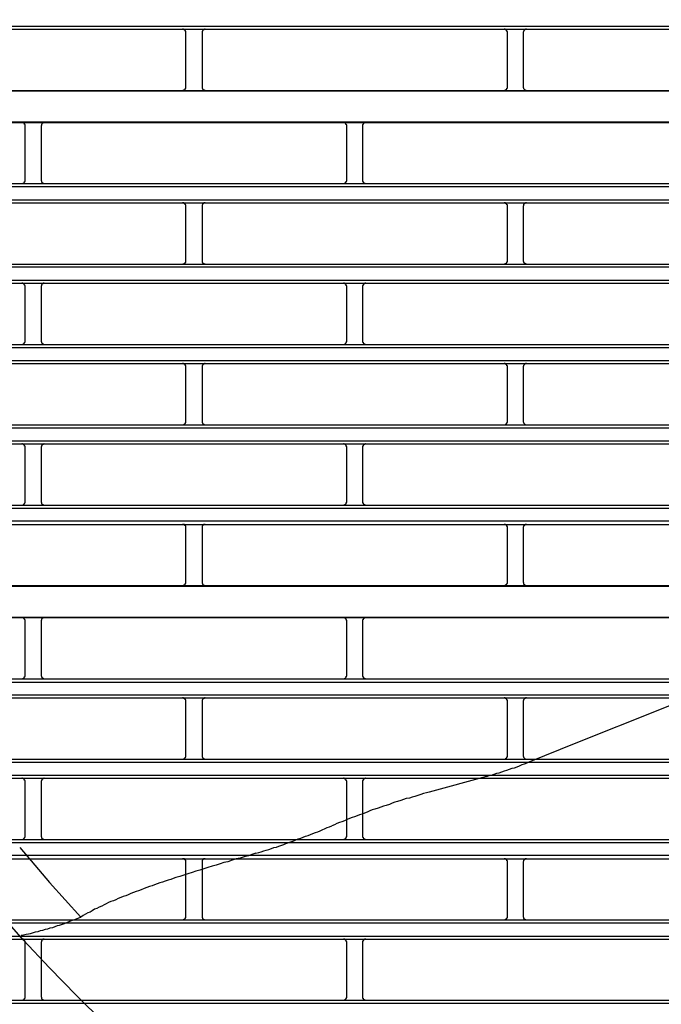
# Model space of a CAD drawing. Header units: millimetres. Extents: x 39871 to 53385, y 51832 to 57813.
# Tile 49 of 88: x 48484 to 48523, y 52684 to 52745. Entities that reach past the tile are written whole.
import ezdxf
from ezdxf import colors
from ezdxf.entities.mleader import LeaderData, LeaderLine
from ezdxf.math import Vec2, Vec3

# ---------------------------------------------------------------- set-up
doc = ezdxf.new("R2010")
doc.units = ezdxf.units.MM
doc.layers.add('AQUAREA', color=7, linetype='Continuous')
doc.layers.add('IS_KAN_OPIS', color=7, linetype='Continuous', lineweight=30)
doc.styles.add('ARIAL', font='ARIALN.TTF')

# ---------------------------------------------------------------- blocks, each defined once
blk = doc.blocks.new('SPLIT')
at = {"layer": 'AQUAREA'}
for points in [[(24417.44, -792.05), (24419.75, -794.78), (24422.05, -797.44), (24424.44, -800.1), (24426.89, -802.76)], [(24308.59, -665.28), (24877.69, -665.28)], [(24308.59, -665.77), (24877.69, -665.77)], [(24443.05, -666.26), (24443.05, -666.26), (24443.05, -666.19), (24443.05, -666.12), (24443.05, -666.05), (24442.99, -666.05), (24442.99, -665.98), (24442.92, -665.91), (24442.85, -665.91), (24442.85, -665.84), (24442.78, -665.84), (24442.7, -665.84), (24442.7, -665.77), (24442.64, -665.77), (24442.57, -665.77)], [(24443.05, -674.73), (24443.05, -666.26)], [(24446.07, -665.77), (24446.07, -665.77), (24446, -665.77), (24445.93, -665.77), (24445.93, -665.84), (24445.85, -665.84), (24445.79, -665.84), (24445.79, -665.91), (24445.72, -665.91), (24445.72, -665.98), (24445.65, -665.98), (24445.65, -666.05), (24445.58, -666.05), (24445.58, -666.12), (24445.58, -666.19), (24445.58, -666.26)], [(24445.58, -666.26), (24445.58, -674.73)], [(24492.69, -666.26), (24492.69, -666.26), (24492.69, -666.19), (24492.69, -666.12), (24492.62, -666.12), (24492.62, -666.05), (24492.62, -665.98), (24492.55, -665.98), (24492.55, -665.91), (24492.48, -665.91), (24492.48, -665.84), (24492.4, -665.84), (24492.34, -665.84), (24492.34, -665.77), (24492.27, -665.77), (24492.2, -665.77)], [(24492.69, -674.73), (24492.69, -666.26)], [(24495.63, -665.77), (24495.63, -665.77), (24495.55, -665.77), (24495.49, -665.77), (24495.49, -665.84), (24495.42, -665.84), (24495.35, -665.84), (24495.35, -665.91), (24495.28, -665.91), (24495.28, -665.98), (24495.2, -666.05), (24495.2, -666.12), (24495.2, -666.19), (24495.14, -666.19), (24495.14, -666.26)], [(24495.14, -666.26), (24495.14, -674.73)], [(24308.59, -675.22), (24877.69, -675.22)], [(24308.59, -675.29), (24877.69, -675.29)], [(24442.57, -675.22), (24442.57, -675.22), (24442.64, -675.22), (24442.7, -675.22), (24442.7, -675.15), (24442.78, -675.15), (24442.85, -675.15), (24442.85, -675.08), (24442.92, -675.08), (24442.99, -675.01), (24442.99, -674.94), (24443.05, -674.94), (24443.05, -674.87), (24443.05, -674.8), (24443.05, -674.73)], [(24445.58, -674.73), (24445.58, -674.73), (24445.58, -674.8), (24445.58, -674.87), (24445.58, -674.94), (24445.65, -674.94), (24445.65, -675.01), (24445.72, -675.01), (24445.72, -675.08), (24445.79, -675.08), (24445.79, -675.15), (24445.85, -675.15), (24445.93, -675.15), (24445.93, -675.22), (24446, -675.22), (24446.07, -675.22)], [(24492.2, -675.22), (24492.2, -675.22), (24492.27, -675.22), (24492.34, -675.22), (24492.34, -675.15), (24492.4, -675.15), (24492.48, -675.15), (24492.48, -675.08), (24492.55, -675.08), (24492.55, -675.01), (24492.62, -675.01), (24492.62, -674.94), (24492.62, -674.87), (24492.69, -674.87), (24492.69, -674.8), (24492.69, -674.73)], [(24495.14, -674.73), (24495.14, -674.73), (24495.14, -674.8), (24495.2, -674.8), (24495.2, -674.87), (24495.2, -674.94), (24495.28, -675.01), (24495.28, -675.08), (24495.35, -675.08), (24495.35, -675.15), (24495.42, -675.15), (24495.49, -675.15), (24495.49, -675.22), (24495.55, -675.22), (24495.63, -675.22)], [(24308.59, -680.05), (24877.69, -680.05)], [(24308.59, -680.19), (24877.69, -680.19)], [(24418.28, -680.68), (24418.28, -680.68), (24418.28, -680.61), (24418.28, -680.54), (24418.28, -680.47), (24418.2, -680.47), (24418.2, -680.4), (24418.2, -680.33), (24418.14, -680.33), (24418.14, -680.26), (24418.07, -680.26), (24418, -680.26), (24418, -680.19), (24417.93, -680.19), (24417.85, -680.19), (24417.79, -680.19)], [(24421.22, -680.19), (24421.22, -680.19), (24421.15, -680.19), (24421.08, -680.19), (24421, -680.19), (24421, -680.26), (24420.94, -680.26), (24420.94, -680.33), (24420.87, -680.33), (24420.87, -680.4), (24420.8, -680.4), (24420.8, -680.47), (24420.8, -680.54), (24420.8, -680.61), (24420.73, -680.61), (24420.73, -680.68)], [(24467.9, -680.68), (24467.9, -680.68), (24467.9, -680.61), (24467.9, -680.54), (24467.84, -680.54), (24467.84, -680.47), (24467.84, -680.4), (24467.77, -680.4), (24467.77, -680.33), (24467.7, -680.33), (24467.7, -680.26), (24467.63, -680.26), (24467.63, -680.19), (24467.55, -680.19), (24467.49, -680.19), (24467.42, -680.19)], [(24470.85, -680.19), (24470.85, -680.19), (24470.78, -680.19), (24470.7, -680.19), (24470.64, -680.19), (24470.64, -680.26), (24470.57, -680.26), (24470.5, -680.26), (24470.5, -680.33), (24470.43, -680.4), (24470.43, -680.47), (24470.35, -680.47), (24470.35, -680.54), (24470.35, -680.61), (24470.35, -680.68)], [(24418.28, -689.08), (24418.28, -680.68)], [(24420.73, -680.68), (24420.73, -689.08)], [(24467.9, -689.08), (24467.9, -680.68)], [(24470.35, -680.68), (24470.35, -689.08)], [(24308.59, -689.57), (24877.69, -689.57)], [(24417.79, -689.57), (24417.79, -689.57), (24417.85, -689.57), (24417.93, -689.57), (24418, -689.57), (24418, -689.5), (24418.07, -689.5), (24418.14, -689.5), (24418.14, -689.43), (24418.2, -689.43), (24418.2, -689.36), (24418.2, -689.29), (24418.28, -689.29), (24418.28, -689.22), (24418.28, -689.15), (24418.28, -689.08)], [(24420.73, -689.08), (24420.73, -689.08), (24420.73, -689.15), (24420.8, -689.15), (24420.8, -689.22), (24420.8, -689.29), (24420.8, -689.36), (24420.87, -689.36), (24420.87, -689.43), (24420.94, -689.43), (24420.94, -689.5), (24421, -689.5), (24421, -689.57), (24421.08, -689.57), (24421.15, -689.57), (24421.22, -689.57)], [(24467.42, -689.57), (24467.42, -689.57), (24467.49, -689.57), (24467.55, -689.57), (24467.63, -689.57), (24467.63, -689.5), (24467.7, -689.5), (24467.7, -689.43), (24467.77, -689.43), (24467.77, -689.36), (24467.84, -689.36), (24467.84, -689.29), (24467.84, -689.22), (24467.9, -689.22), (24467.9, -689.15), (24467.9, -689.08)], [(24470.35, -689.08), (24470.35, -689.08), (24470.35, -689.15), (24470.35, -689.22), (24470.35, -689.29), (24470.43, -689.29), (24470.43, -689.36), (24470.5, -689.43), (24470.5, -689.5), (24470.57, -689.5), (24470.64, -689.5), (24470.64, -689.57), (24470.7, -689.57), (24470.78, -689.57), (24470.85, -689.57)], [(24308.59, -690.06), (24877.69, -690.06)], [(24308.59, -692.09), (24877.69, -692.09)], [(24308.59, -692.58), (24877.69, -692.58)], [(24443.05, -693.07), (24443.05, -693.07), (24443.05, -693), (24443.05, -692.93), (24443.05, -692.86), (24442.99, -692.86), (24442.99, -692.79), (24442.99, -692.72), (24442.92, -692.72), (24442.92, -692.65), (24442.85, -692.65), (24442.78, -692.65), (24442.78, -692.58), (24442.7, -692.58), (24442.64, -692.58), (24442.57, -692.58)], [(24446.07, -692.58), (24446.07, -692.58), (24446, -692.58), (24445.93, -692.58), (24445.85, -692.58), (24445.85, -692.65), (24445.79, -692.65), (24445.72, -692.65), (24445.72, -692.72), (24445.65, -692.72), (24445.65, -692.79), (24445.65, -692.86), (24445.58, -692.86), (24445.58, -692.93), (24445.58, -693), (24445.58, -693.07)], [(24492.69, -693.07), (24492.69, -693.07), (24492.69, -693), (24492.69, -692.93), (24492.69, -692.86), (24492.62, -692.86), (24492.62, -692.79), (24492.55, -692.79), (24492.55, -692.72), (24492.48, -692.72), (24492.48, -692.65), (24492.4, -692.65), (24492.4, -692.58), (24492.34, -692.58), (24492.27, -692.58), (24492.2, -692.58)], [(24495.63, -692.58), (24495.63, -692.58), (24495.55, -692.58), (24495.49, -692.58), (24495.42, -692.65), (24495.35, -692.65), (24495.35, -692.72), (24495.28, -692.72), (24495.28, -692.79), (24495.2, -692.79), (24495.2, -692.86), (24495.2, -692.93), (24495.2, -693), (24495.14, -693), (24495.14, -693.07)], [(24443.05, -701.47), (24443.05, -693.07)], [(24445.58, -693.07), (24445.58, -701.47)], [(24492.69, -701.47), (24492.69, -693.07)], [(24495.14, -693.07), (24495.14, -701.47)], [(24442.57, -702.03), (24442.57, -702.03), (24442.64, -701.96), (24442.7, -701.96), (24442.78, -701.96), (24442.85, -701.96), (24442.85, -701.89), (24442.92, -701.89), (24442.92, -701.82), (24442.99, -701.82), (24442.99, -701.75), (24443.05, -701.75), (24443.05, -701.68), (24443.05, -701.61), (24443.05, -701.54), (24443.05, -701.47)], [(24445.58, -701.47), (24445.58, -701.54), (24445.58, -701.61), (24445.58, -701.68), (24445.58, -701.75), (24445.65, -701.75), (24445.65, -701.82), (24445.72, -701.82), (24445.72, -701.89), (24445.79, -701.89), (24445.79, -701.96), (24445.85, -701.96), (24445.93, -701.96), (24446, -701.96), (24446.07, -702.03)], [(24492.2, -702.03), (24492.2, -702.03), (24492.2, -701.96), (24492.27, -701.96), (24492.34, -701.96), (24492.4, -701.96), (24492.48, -701.96), (24492.48, -701.89), (24492.55, -701.89), (24492.55, -701.82), (24492.62, -701.82), (24492.62, -701.75), (24492.62, -701.68), (24492.69, -701.68), (24492.69, -701.61), (24492.69, -701.54), (24492.69, -701.47)], [(24495.14, -701.47), (24495.14, -701.54), (24495.14, -701.61), (24495.2, -701.61), (24495.2, -701.68), (24495.2, -701.75), (24495.28, -701.75), (24495.28, -701.82), (24495.35, -701.89), (24495.42, -701.89), (24495.42, -701.96), (24495.49, -701.96), (24495.55, -701.96), (24495.63, -701.96), (24495.63, -702.03)], [(24308.59, -702.03), (24877.69, -702.03)], [(24308.59, -702.45), (24877.69, -702.45)], [(24308.59, -704.48), (24877.69, -704.48)], [(24308.59, -704.97), (24877.69, -704.97)], [(24418.28, -705.46), (24418.28, -705.46), (24418.28, -705.39), (24418.28, -705.32), (24418.2, -705.25), (24418.2, -705.18), (24418.14, -705.18), (24418.14, -705.11), (24418.07, -705.11), (24418.07, -705.04), (24418, -705.04), (24417.93, -704.97), (24417.85, -704.97), (24417.79, -704.97)], [(24418.28, -713.93), (24418.28, -705.46)], [(24421.22, -704.97), (24421.22, -704.97), (24421.15, -704.97), (24421.08, -704.97), (24421.08, -705.04), (24421, -705.04), (24420.94, -705.04), (24420.94, -705.11), (24420.87, -705.11), (24420.87, -705.18), (24420.8, -705.18), (24420.8, -705.25), (24420.8, -705.32), (24420.8, -705.39), (24420.73, -705.39), (24420.73, -705.46)], [(24420.73, -705.46), (24420.73, -713.93)], [(24467.9, -705.46), (24467.9, -705.46), (24467.9, -705.39), (24467.84, -705.39), (24467.84, -705.32), (24467.84, -705.25), (24467.84, -705.18), (24467.77, -705.18), (24467.77, -705.11), (24467.7, -705.11), (24467.7, -705.04), (24467.63, -705.04), (24467.55, -705.04), (24467.55, -704.97), (24467.49, -704.97), (24467.42, -704.97)], [(24467.9, -713.93), (24467.9, -705.46)], [(24470.85, -704.97), (24470.85, -704.97), (24470.78, -704.97), (24470.7, -704.97), (24470.7, -705.04), (24470.64, -705.04), (24470.57, -705.04), (24470.57, -705.11), (24470.5, -705.11), (24470.5, -705.18), (24470.43, -705.18), (24470.43, -705.25), (24470.43, -705.32), (24470.35, -705.32), (24470.35, -705.39), (24470.35, -705.46)], [(24470.35, -705.46), (24470.35, -713.93)], [(24417.79, -714.42), (24417.79, -714.42), (24417.85, -714.42), (24417.93, -714.35), (24418, -714.35), (24418.07, -714.35), (24418.07, -714.28), (24418.14, -714.28), (24418.14, -714.21), (24418.2, -714.21), (24418.2, -714.14), (24418.2, -714.07), (24418.28, -714.07), (24418.28, -714), (24418.28, -713.93)], [(24420.73, -713.93), (24420.73, -713.93), (24420.73, -714), (24420.8, -714), (24420.8, -714.07), (24420.8, -714.14), (24420.87, -714.14), (24420.87, -714.21), (24420.87, -714.28), (24420.94, -714.28), (24421, -714.28), (24421, -714.35), (24421.08, -714.35), (24421.15, -714.35), (24421.15, -714.42), (24421.22, -714.42)], [(24467.42, -714.42), (24467.42, -714.42), (24467.49, -714.42), (24467.49, -714.35), (24467.55, -714.35), (24467.63, -714.35), (24467.7, -714.28), (24467.77, -714.28), (24467.77, -714.21), (24467.84, -714.14), (24467.84, -714.07), (24467.84, -714), (24467.9, -714), (24467.9, -713.93)], [(24470.35, -713.93), (24470.35, -713.93), (24470.35, -714), (24470.35, -714.07), (24470.43, -714.07), (24470.43, -714.14), (24470.43, -714.21), (24470.5, -714.21), (24470.5, -714.28), (24470.57, -714.28), (24470.57, -714.35), (24470.64, -714.35), (24470.7, -714.35), (24470.78, -714.35), (24470.78, -714.42), (24470.85, -714.42)], [(24308.59, -714.42), (24877.69, -714.42)], [(24308.59, -714.91), (24877.69, -714.91)], [(24308.59, -716.87), (24877.69, -716.87)], [(24308.59, -717.36), (24877.69, -717.36)], [(24443.05, -717.85), (24443.05, -717.85), (24443.05, -717.78), (24443.05, -717.71), (24443.05, -717.64), (24442.99, -717.64), (24442.99, -717.57), (24442.92, -717.5), (24442.85, -717.5), (24442.85, -717.43), (24442.78, -717.43), (24442.7, -717.43), (24442.7, -717.36), (24442.64, -717.36), (24442.57, -717.36)], [(24443.05, -726.32), (24443.05, -717.85)], [(24446.07, -717.36), (24446.07, -717.36), (24446, -717.36), (24445.93, -717.36), (24445.93, -717.43), (24445.85, -717.43), (24445.79, -717.43), (24445.79, -717.5), (24445.72, -717.5), (24445.72, -717.57), (24445.65, -717.57), (24445.65, -717.64), (24445.58, -717.64), (24445.58, -717.71), (24445.58, -717.78), (24445.58, -717.85)], [(24445.58, -717.85), (24445.58, -726.32)], [(24492.69, -717.85), (24492.69, -717.85), (24492.69, -717.78), (24492.69, -717.71), (24492.62, -717.71), (24492.62, -717.64), (24492.62, -717.57), (24492.55, -717.57), (24492.55, -717.5), (24492.48, -717.5), (24492.48, -717.43), (24492.4, -717.43), (24492.34, -717.43), (24492.34, -717.36), (24492.27, -717.36), (24492.2, -717.36)], [(24492.69, -726.32), (24492.69, -717.85)], [(24495.63, -717.36), (24495.63, -717.36), (24495.55, -717.36), (24495.49, -717.36), (24495.49, -717.43), (24495.42, -717.43), (24495.35, -717.43), (24495.35, -717.5), (24495.28, -717.5), (24495.28, -717.57), (24495.2, -717.64), (24495.2, -717.71), (24495.2, -717.78), (24495.14, -717.78), (24495.14, -717.85)], [(24495.14, -717.85), (24495.14, -726.32)], [(24308.59, -726.81), (24877.69, -726.81)], [(24308.59, -727.3), (24877.69, -727.3)], [(24442.57, -726.81), (24442.57, -726.81), (24442.64, -726.81), (24442.7, -726.81), (24442.7, -726.74), (24442.78, -726.74), (24442.85, -726.74), (24442.85, -726.67), (24442.92, -726.67), (24442.99, -726.6), (24442.99, -726.53), (24443.05, -726.53), (24443.05, -726.46), (24443.05, -726.39), (24443.05, -726.32)], [(24445.58, -726.32), (24445.58, -726.32), (24445.58, -726.39), (24445.58, -726.46), (24445.58, -726.53), (24445.65, -726.53), (24445.65, -726.6), (24445.72, -726.6), (24445.72, -726.67), (24445.79, -726.67), (24445.79, -726.74), (24445.85, -726.74), (24445.93, -726.74), (24445.93, -726.81), (24446, -726.81), (24446.07, -726.81)], [(24492.2, -726.81), (24492.2, -726.81), (24492.27, -726.81), (24492.34, -726.81), (24492.34, -726.74), (24492.4, -726.74), (24492.48, -726.74), (24492.48, -726.67), (24492.55, -726.67), (24492.55, -726.6), (24492.62, -726.6), (24492.62, -726.53), (24492.62, -726.46), (24492.69, -726.46), (24492.69, -726.39), (24492.69, -726.32)], [(24495.14, -726.32), (24495.14, -726.32), (24495.14, -726.39), (24495.2, -726.39), (24495.2, -726.46), (24495.2, -726.53), (24495.28, -726.6), (24495.28, -726.67), (24495.35, -726.67), (24495.35, -726.74), (24495.42, -726.74), (24495.49, -726.74), (24495.49, -726.81), (24495.55, -726.81), (24495.63, -726.81)], [(24308.59, -729.26), (24877.69, -729.26)], [(24308.59, -729.75), (24877.69, -729.75)], [(24418.28, -730.24), (24418.28, -730.24), (24418.28, -730.17), (24418.28, -730.1), (24418.2, -730.1), (24418.2, -730.03), (24418.2, -729.96), (24418.14, -729.96), (24418.14, -729.89), (24418.07, -729.89), (24418.07, -729.82), (24418, -729.82), (24417.93, -729.82), (24417.85, -729.82), (24417.85, -729.75), (24417.79, -729.75)], [(24418.28, -738.71), (24418.28, -730.24)], [(24421.22, -729.75), (24421.22, -729.75), (24421.15, -729.75), (24421.15, -729.82), (24421.08, -729.82), (24421, -729.82), (24421, -729.89), (24420.94, -729.89), (24420.87, -729.89), (24420.87, -729.96), (24420.87, -730.03), (24420.8, -730.03), (24420.8, -730.1), (24420.8, -730.17), (24420.73, -730.17), (24420.73, -730.24)], [(24420.73, -730.24), (24420.73, -738.71)], [(24467.9, -730.24), (24467.9, -730.24), (24467.9, -730.17), (24467.84, -730.17), (24467.84, -730.1), (24467.84, -730.03), (24467.77, -729.96), (24467.77, -729.89), (24467.7, -729.89), (24467.63, -729.82), (24467.55, -729.82), (24467.49, -729.82), (24467.49, -729.75), (24467.42, -729.75)], [(24467.9, -738.71), (24467.9, -730.24)], [(24470.85, -729.75), (24470.85, -729.75), (24470.78, -729.75), (24470.78, -729.82), (24470.7, -729.82), (24470.64, -729.82), (24470.57, -729.82), (24470.57, -729.89), (24470.5, -729.89), (24470.5, -729.96), (24470.43, -729.96), (24470.43, -730.03), (24470.43, -730.1), (24470.35, -730.1), (24470.35, -730.17), (24470.35, -730.24)], [(24470.35, -730.24), (24470.35, -738.71)], [(24308.59, -739.2), (24877.69, -739.2)], [(24308.59, -739.69), (24877.69, -739.69)], [(24417.79, -739.2), (24417.79, -739.2), (24417.85, -739.2), (24417.93, -739.2), (24418, -739.13), (24418.07, -739.13), (24418.07, -739.06), (24418.14, -739.06), (24418.14, -738.99), (24418.2, -738.99), (24418.2, -738.92), (24418.28, -738.85), (24418.28, -738.78), (24418.28, -738.71)], [(24420.73, -738.71), (24420.73, -738.71), (24420.73, -738.78), (24420.8, -738.78), (24420.8, -738.85), (24420.8, -738.92), (24420.8, -738.99), (24420.87, -738.99), (24420.87, -739.06), (24420.94, -739.06), (24420.94, -739.13), (24421, -739.13), (24421.08, -739.13), (24421.08, -739.2), (24421.15, -739.2), (24421.22, -739.2)], [(24467.42, -739.2), (24467.42, -739.2), (24467.49, -739.2), (24467.55, -739.2), (24467.55, -739.13), (24467.63, -739.13), (24467.7, -739.13), (24467.7, -739.06), (24467.77, -739.06), (24467.77, -738.99), (24467.84, -738.99), (24467.84, -738.92), (24467.84, -738.85), (24467.84, -738.78), (24467.9, -738.78), (24467.9, -738.71)], [(24470.35, -738.71), (24470.35, -738.71), (24470.35, -738.78), (24470.35, -738.85), (24470.43, -738.85), (24470.43, -738.92), (24470.43, -738.99), (24470.5, -738.99), (24470.5, -739.06), (24470.57, -739.06), (24470.57, -739.13), (24470.64, -739.13), (24470.7, -739.13), (24470.7, -739.2), (24470.78, -739.2), (24470.85, -739.2)], [(24308.59, -741.65), (24877.69, -741.65)], [(24308.59, -742.21), (24877.69, -742.21)], [(24443.05, -742.7), (24443.05, -742.63), (24443.05, -742.56), (24443.05, -742.49), (24443.05, -742.42), (24442.99, -742.42), (24442.99, -742.35), (24442.92, -742.35), (24442.92, -742.28), (24442.85, -742.28), (24442.85, -742.21), (24442.78, -742.21), (24442.7, -742.21), (24442.64, -742.21), (24442.57, -742.21)], [(24443.05, -751.1), (24443.05, -742.7)], [(24446.07, -742.21), (24446.07, -742.21), (24446, -742.21), (24445.93, -742.21), (24445.85, -742.21), (24445.79, -742.21), (24445.79, -742.28), (24445.72, -742.28), (24445.72, -742.35), (24445.65, -742.35), (24445.65, -742.42), (24445.58, -742.42), (24445.58, -742.49), (24445.58, -742.56), (24445.58, -742.63), (24445.58, -742.7)], [(24445.58, -742.7), (24445.58, -751.1)], [(24492.69, -742.7), (24492.69, -742.63), (24492.69, -742.56), (24492.69, -742.49), (24492.62, -742.49), (24492.62, -742.42), (24492.62, -742.35), (24492.55, -742.35), (24492.55, -742.28), (24492.48, -742.28), (24492.4, -742.21), (24492.34, -742.21), (24492.27, -742.21), (24492.2, -742.21)], [(24492.69, -751.1), (24492.69, -742.7)], [(24495.63, -742.21), (24495.63, -742.21), (24495.55, -742.21), (24495.49, -742.21), (24495.42, -742.21), (24495.42, -742.28), (24495.35, -742.28), (24495.35, -742.35), (24495.28, -742.35), (24495.28, -742.42), (24495.2, -742.42), (24495.2, -742.49), (24495.2, -742.56), (24495.14, -742.63), (24495.14, -742.7)], [(24495.14, -742.7), (24495.14, -751.1)], [(24308.59, -751.59), (24877.69, -751.59)], [(24308.59, -751.73), (24877.69, -751.73)], [(24442.57, -751.59), (24442.57, -751.59), (24442.64, -751.59), (24442.7, -751.59), (24442.78, -751.59), (24442.78, -751.52), (24442.85, -751.52), (24442.92, -751.52), (24442.92, -751.45), (24442.99, -751.45), (24442.99, -751.38), (24442.99, -751.31), (24443.05, -751.31), (24443.05, -751.24), (24443.05, -751.17), (24443.05, -751.1)], [(24445.58, -751.1), (24445.58, -751.1), (24445.58, -751.17), (24445.58, -751.24), (24445.58, -751.31), (24445.65, -751.31), (24445.65, -751.38), (24445.65, -751.45), (24445.72, -751.45), (24445.72, -751.52), (24445.79, -751.52), (24445.85, -751.52), (24445.85, -751.59), (24445.93, -751.59), (24446, -751.59), (24446.07, -751.59)], [(24492.2, -751.59), (24492.2, -751.59), (24492.27, -751.59), (24492.34, -751.59), (24492.4, -751.59), (24492.4, -751.52), (24492.48, -751.52), (24492.48, -751.45), (24492.55, -751.45), (24492.55, -751.38), (24492.62, -751.38), (24492.62, -751.31), (24492.69, -751.31), (24492.69, -751.24), (24492.69, -751.17), (24492.69, -751.1)], [(24495.14, -751.1), (24495.14, -751.1), (24495.14, -751.17), (24495.2, -751.17), (24495.2, -751.24), (24495.2, -751.31), (24495.2, -751.38), (24495.28, -751.38), (24495.28, -751.45), (24495.35, -751.45), (24495.35, -751.52), (24495.42, -751.52), (24495.49, -751.59), (24495.55, -751.59), (24495.63, -751.59)], [(24308.59, -756.49), (24877.69, -756.49)], [(24308.59, -756.56), (24877.69, -756.56)], [(24418.28, -757.05), (24418.28, -757.05), (24418.28, -756.98), (24418.28, -756.91), (24418.2, -756.84), (24418.2, -756.77), (24418.14, -756.77), (24418.14, -756.7), (24418.07, -756.7), (24418.07, -756.63), (24418, -756.63), (24417.93, -756.56), (24417.85, -756.56), (24417.79, -756.56)], [(24421.22, -756.56), (24421.22, -756.56), (24421.15, -756.56), (24421.08, -756.56), (24421.08, -756.63), (24421, -756.63), (24420.94, -756.63), (24420.94, -756.7), (24420.87, -756.7), (24420.87, -756.77), (24420.8, -756.77), (24420.8, -756.84), (24420.8, -756.91), (24420.8, -756.98), (24420.73, -756.98), (24420.73, -757.05)], [(24467.9, -757.05), (24467.9, -757.05), (24467.9, -756.98), (24467.84, -756.98), (24467.84, -756.91), (24467.84, -756.84), (24467.84, -756.77), (24467.77, -756.77), (24467.77, -756.7), (24467.7, -756.7), (24467.7, -756.63), (24467.63, -756.63), (24467.55, -756.63), (24467.55, -756.56), (24467.49, -756.56), (24467.42, -756.56)], [(24470.85, -756.56), (24470.85, -756.56), (24470.78, -756.56), (24470.7, -756.56), (24470.7, -756.63), (24470.64, -756.63), (24470.57, -756.63), (24470.57, -756.7), (24470.5, -756.7), (24470.5, -756.77), (24470.43, -756.77), (24470.43, -756.84), (24470.43, -756.91), (24470.35, -756.91), (24470.35, -756.98), (24470.35, -757.05)], [(24418.28, -765.52), (24418.28, -757.05)], [(24420.73, -757.05), (24420.73, -765.52)], [(24467.9, -765.52), (24467.9, -757.05)], [(24470.35, -757.05), (24470.35, -765.52)], [(24417.79, -766.01), (24417.79, -766.01), (24417.85, -766.01), (24417.93, -765.94), (24418, -765.94), (24418.07, -765.94), (24418.07, -765.87), (24418.14, -765.87), (24418.14, -765.8), (24418.2, -765.8), (24418.2, -765.73), (24418.2, -765.66), (24418.28, -765.66), (24418.28, -765.59), (24418.28, -765.52)], [(24420.73, -765.52), (24420.73, -765.52), (24420.73, -765.59), (24420.8, -765.59), (24420.8, -765.66), (24420.8, -765.73), (24420.87, -765.73), (24420.87, -765.8), (24420.87, -765.87), (24420.94, -765.87), (24421, -765.87), (24421, -765.94), (24421.08, -765.94), (24421.15, -765.94), (24421.15, -766.01), (24421.22, -766.01)], [(24467.42, -766.01), (24467.42, -766.01), (24467.49, -766.01), (24467.49, -765.94), (24467.55, -765.94), (24467.63, -765.94), (24467.7, -765.87), (24467.77, -765.87), (24467.77, -765.8), (24467.84, -765.73), (24467.84, -765.66), (24467.84, -765.59), (24467.9, -765.59), (24467.9, -765.52)], [(24470.35, -765.52), (24470.35, -765.52), (24470.35, -765.59), (24470.35, -765.66), (24470.43, -765.66), (24470.43, -765.73), (24470.43, -765.8), (24470.5, -765.8), (24470.5, -765.87), (24470.57, -765.87), (24470.57, -765.94), (24470.64, -765.94), (24470.7, -765.94), (24470.78, -765.94), (24470.78, -766.01), (24470.85, -766.01)], [(24308.59, -766.01), (24877.69, -766.01)], [(24308.59, -766.5), (24877.69, -766.5)], [(24308.59, -768.46), (24877.69, -768.46)], [(24308.59, -768.95), (24877.69, -768.95)], [(24443.05, -769.44), (24443.05, -769.44), (24443.05, -769.37), (24443.05, -769.3), (24443.05, -769.23), (24442.99, -769.23), (24442.99, -769.16), (24442.92, -769.09), (24442.85, -769.09), (24442.85, -769.02), (24442.78, -769.02), (24442.7, -769.02), (24442.7, -768.95), (24442.64, -768.95), (24442.57, -768.95)], [(24443.05, -777.91), (24443.05, -769.44)], [(24446.07, -768.95), (24446.07, -768.95), (24446, -768.95), (24445.93, -768.95), (24445.93, -769.02), (24445.85, -769.02), (24445.79, -769.02), (24445.79, -769.09), (24445.72, -769.09), (24445.72, -769.16), (24445.65, -769.16), (24445.65, -769.23), (24445.58, -769.23), (24445.58, -769.3), (24445.58, -769.37), (24445.58, -769.44)], [(24445.58, -769.44), (24445.58, -777.91)], [(24492.69, -769.44), (24492.69, -769.44), (24492.69, -769.37), (24492.69, -769.3), (24492.62, -769.3), (24492.62, -769.23), (24492.62, -769.16), (24492.55, -769.16), (24492.55, -769.09), (24492.48, -769.09), (24492.48, -769.02), (24492.4, -769.02), (24492.34, -769.02), (24492.34, -768.95), (24492.27, -768.95), (24492.2, -768.95)], [(24492.69, -777.91), (24492.69, -769.44)], [(24495.63, -768.95), (24495.63, -768.95), (24495.55, -768.95), (24495.49, -768.95), (24495.49, -769.02), (24495.42, -769.02), (24495.35, -769.02), (24495.35, -769.09), (24495.28, -769.09), (24495.28, -769.16), (24495.2, -769.23), (24495.2, -769.3), (24495.2, -769.37), (24495.14, -769.37), (24495.14, -769.44)], [(24495.14, -769.44), (24495.14, -777.91)], [(24520.9, -768.88), (24515.93, -770.91)], [(24515.93, -770.91), (24503.54, -775.81)], [(24503.54, -775.81), (24495.77, -778.96)], [(24308.59, -778.4), (24877.69, -778.4)], [(24308.59, -778.89), (24877.69, -778.89)], [(24442.57, -778.4), (24442.57, -778.4), (24442.64, -778.4), (24442.7, -778.4), (24442.7, -778.33), (24442.78, -778.33), (24442.85, -778.33), (24442.85, -778.26), (24442.92, -778.26), (24442.99, -778.19), (24442.99, -778.12), (24443.05, -778.12), (24443.05, -778.05), (24443.05, -777.98), (24443.05, -777.91)], [(24445.58, -777.91), (24445.58, -777.91), (24445.58, -777.98), (24445.58, -778.05), (24445.58, -778.12), (24445.65, -778.12), (24445.65, -778.19), (24445.72, -778.19), (24445.72, -778.26), (24445.79, -778.26), (24445.79, -778.33), (24445.85, -778.33), (24445.93, -778.33), (24445.93, -778.4), (24446, -778.4), (24446.07, -778.4)], [(24489.47, -781.06), (24489.89, -780.92), (24490.24, -780.85), (24490.65, -780.71), (24491.08, -780.57), (24491.43, -780.5), (24491.85, -780.36), (24492.27, -780.22), (24492.62, -780.08), (24493.04, -779.94), (24493.45, -779.8), (24493.8, -779.73), (24494.23, -779.59), (24494.58, -779.45), (24495, -779.24), (24495.35, -779.1), (24495.77, -778.96)], [(24492.2, -778.4), (24492.2, -778.4), (24492.27, -778.4), (24492.34, -778.4), (24492.34, -778.33), (24492.4, -778.33), (24492.48, -778.33), (24492.48, -778.26), (24492.55, -778.26), (24492.55, -778.19), (24492.62, -778.19), (24492.62, -778.12), (24492.62, -778.05), (24492.69, -778.05), (24492.69, -777.98), (24492.69, -777.91)], [(24495.14, -777.91), (24495.14, -777.91), (24495.14, -777.98), (24495.2, -777.98), (24495.2, -778.05), (24495.2, -778.12), (24495.28, -778.19), (24495.28, -778.26), (24495.35, -778.26), (24495.35, -778.33), (24495.42, -778.33), (24495.49, -778.33), (24495.49, -778.4), (24495.55, -778.4), (24495.63, -778.4)], [(24308.59, -780.85), (24877.69, -780.85)], [(24308.59, -781.34), (24877.69, -781.34)], [(24418.28, -781.83), (24418.28, -781.83), (24418.28, -781.76), (24418.28, -781.69), (24418.2, -781.69), (24418.2, -781.62), (24418.2, -781.55), (24418.14, -781.55), (24418.14, -781.48), (24418.07, -781.48), (24418.07, -781.41), (24418, -781.41), (24417.93, -781.41), (24417.85, -781.41), (24417.85, -781.34), (24417.79, -781.34)], [(24418.28, -790.3), (24418.28, -781.83)], [(24421.22, -781.34), (24421.22, -781.34), (24421.15, -781.34), (24421.15, -781.41), (24421.08, -781.41), (24421, -781.41), (24421, -781.48), (24420.94, -781.48), (24420.87, -781.48), (24420.87, -781.55), (24420.87, -781.62), (24420.8, -781.62), (24420.8, -781.69), (24420.8, -781.76), (24420.73, -781.76), (24420.73, -781.83)], [(24420.73, -781.83), (24420.73, -790.3)], [(24467.9, -781.83), (24467.9, -781.83), (24467.9, -781.76), (24467.84, -781.76), (24467.84, -781.69), (24467.84, -781.62), (24467.77, -781.55), (24467.77, -781.48), (24467.7, -781.48), (24467.63, -781.48), (24467.63, -781.41), (24467.55, -781.41), (24467.49, -781.41), (24467.49, -781.34), (24467.42, -781.34)], [(24467.9, -790.3), (24467.9, -781.83)], [(24470.85, -781.34), (24470.85, -781.34), (24470.78, -781.34), (24470.78, -781.41), (24470.7, -781.41), (24470.64, -781.41), (24470.57, -781.41), (24470.57, -781.48), (24470.5, -781.48), (24470.5, -781.55), (24470.43, -781.55), (24470.43, -781.62), (24470.43, -781.69), (24470.35, -781.69), (24470.35, -781.76), (24470.35, -781.83)], [(24470.35, -781.83), (24470.35, -790.3)], [(24489.47, -781.06), (24480.65, -783.51)], [(24480.65, -783.51), (24480.23, -783.58), (24479.74, -783.72), (24479.32, -783.86), (24478.9, -784), (24478.4, -784.14), (24477.99, -784.28), (24477.57, -784.42), (24477.08, -784.49), (24476.65, -784.63), (24476.24, -784.77), (24475.75, -784.91), (24475.33, -785.05), (24474.9, -785.19), (24474.49, -785.4), (24474, -785.54), (24473.58, -785.68), (24473.15, -785.82), (24472.74, -785.96), (24472.25, -786.1), (24471.83, -786.24)], [(24471.83, -786.24), (24471.48, -786.38), (24471.05, -786.59), (24470.64, -786.73), (24470.29, -786.87), (24469.87, -787.01), (24469.52, -787.15), (24469.1, -787.29), (24468.75, -787.43), (24468.33, -787.57), (24467.98, -787.71), (24467.55, -787.92), (24467.14, -788.06), (24466.79, -788.2), (24466.37, -788.34), (24466.02, -788.55), (24465.6, -788.69)], [(24459.3, -791.14), (24459.72, -791), (24460.07, -790.86), (24460.42, -790.72), (24460.84, -790.58), (24461.19, -790.44), (24461.54, -790.3), (24461.95, -790.16), (24462.3, -790.02), (24462.65, -789.88), (24463.08, -789.74), (24463.43, -789.6), (24463.78, -789.46), (24464.13, -789.32), (24464.55, -789.11), (24464.9, -788.97), (24465.25, -788.83), (24465.6, -788.69)], [(24308.59, -790.79), (24877.69, -790.79)], [(24308.59, -791.28), (24877.69, -791.28)], [(24417.79, -790.79), (24417.79, -790.79), (24417.85, -790.79), (24417.93, -790.79), (24418, -790.72), (24418.07, -790.72), (24418.07, -790.65), (24418.14, -790.65), (24418.14, -790.58), (24418.2, -790.58), (24418.2, -790.51), (24418.28, -790.44), (24418.28, -790.37), (24418.28, -790.3)], [(24420.73, -790.3), (24420.73, -790.3), (24420.73, -790.37), (24420.8, -790.37), (24420.8, -790.44), (24420.8, -790.51), (24420.8, -790.58), (24420.87, -790.58), (24420.87, -790.65), (24420.94, -790.65), (24420.94, -790.72), (24421, -790.72), (24421.08, -790.72), (24421.08, -790.79), (24421.15, -790.79), (24421.22, -790.79)], [(24453.9, -792.89), (24454.33, -792.82), (24454.68, -792.68), (24455.1, -792.54), (24455.45, -792.47), (24455.87, -792.33), (24456.29, -792.19), (24456.64, -792.05), (24457.05, -791.98), (24457.4, -791.84), (24457.75, -791.7), (24458.18, -791.56), (24458.53, -791.42), (24458.95, -791.28), (24459.3, -791.14)], [(24467.42, -790.79), (24467.42, -790.79), (24467.49, -790.79), (24467.55, -790.79), (24467.55, -790.72), (24467.63, -790.72), (24467.7, -790.72), (24467.7, -790.65), (24467.77, -790.65), (24467.77, -790.58), (24467.84, -790.58), (24467.84, -790.51), (24467.84, -790.44), (24467.84, -790.37), (24467.9, -790.37), (24467.9, -790.3)], [(24470.35, -790.3), (24470.35, -790.3), (24470.35, -790.37), (24470.35, -790.44), (24470.43, -790.44), (24470.43, -790.51), (24470.43, -790.58), (24470.5, -790.58), (24470.5, -790.65), (24470.57, -790.65), (24470.57, -790.72), (24470.64, -790.72), (24470.7, -790.72), (24470.7, -790.79), (24470.78, -790.79), (24470.85, -790.79)], [(24453.9, -792.89), (24453.28, -793.1), (24452.72, -793.31), (24452.09, -793.45), (24451.45, -793.66), (24450.83, -793.8), (24450.2, -794.01), (24449.57, -794.22), (24448.94, -794.36), (24448.38, -794.57), (24447.75, -794.78), (24447.12, -794.92), (24446.49, -795.13), (24445.85, -795.34), (24445.23, -795.55), (24444.6, -795.69), (24444.04, -795.9), (24443.4, -796.11), (24442.78, -796.32), (24442.15, -796.53), (24441.52, -796.67)], [(24308.59, -793.24), (24877.69, -793.24)], [(24308.59, -793.8), (24877.69, -793.8)], [(24443.05, -794.29), (24443.05, -794.22), (24443.05, -794.15), (24443.05, -794.08), (24443.05, -794.01), (24442.99, -794.01), (24442.99, -793.94), (24442.92, -793.94), (24442.92, -793.87), (24442.85, -793.87), (24442.85, -793.8), (24442.78, -793.8), (24442.7, -793.8), (24442.64, -793.8), (24442.57, -793.8)], [(24443.05, -802.69), (24443.05, -794.29)], [(24446.07, -793.8), (24446.07, -793.8), (24446, -793.8), (24445.93, -793.8), (24445.85, -793.8), (24445.79, -793.8), (24445.79, -793.87), (24445.72, -793.87), (24445.72, -793.94), (24445.65, -793.94), (24445.65, -794.01), (24445.58, -794.01), (24445.58, -794.08), (24445.58, -794.15), (24445.58, -794.22), (24445.58, -794.29)], [(24445.58, -794.29), (24445.58, -802.69)], [(24492.69, -794.29), (24492.69, -794.22), (24492.69, -794.15), (24492.69, -794.08), (24492.62, -794.08), (24492.62, -794.01), (24492.62, -793.94), (24492.55, -793.94), (24492.55, -793.87), (24492.48, -793.87), (24492.4, -793.8), (24492.34, -793.8), (24492.27, -793.8), (24492.2, -793.8)], [(24492.69, -802.69), (24492.69, -794.29)], [(24495.63, -793.8), (24495.63, -793.8), (24495.55, -793.8), (24495.49, -793.8), (24495.42, -793.8), (24495.42, -793.87), (24495.35, -793.87), (24495.35, -793.94), (24495.28, -793.94), (24495.28, -794.01), (24495.2, -794.01), (24495.2, -794.08), (24495.2, -794.15), (24495.14, -794.22), (24495.14, -794.29)], [(24495.14, -794.29), (24495.14, -802.69)], [(24441.52, -796.67), (24441.1, -796.81), (24440.75, -796.95), (24440.33, -797.09), (24439.9, -797.23), (24439.49, -797.37), (24439.07, -797.51), (24438.65, -797.65), (24438.23, -797.79), (24437.88, -797.93), (24437.45, -798.07), (24437.04, -798.21), (24436.62, -798.35), (24436.2, -798.56), (24435.78, -798.7), (24435.43, -798.84), (24435, -798.98), (24434.59, -799.12), (24434.17, -799.33), (24433.82, -799.47), (24433.4, -799.61)], [(24433.4, -799.61), (24433.05, -799.75), (24432.63, -799.89), (24432.28, -800.1), (24431.93, -800.24), (24431.5, -800.38), (24431.15, -800.52), (24430.8, -800.73), (24430.45, -800.87), (24430.1, -801.08), (24429.69, -801.22), (24429.34, -801.43), (24428.99, -801.57), (24428.64, -801.78), (24428.29, -801.99), (24427.94, -802.13), (24427.59, -802.34), (24427.24, -802.55), (24426.89, -802.76)], [(24308.59, -803.18), (24877.69, -803.18)], [(24308.59, -803.67), (24877.69, -803.67)], [(24417.65, -805.56), (24418, -805.49), (24418.42, -805.42), (24418.77, -805.35), (24419.12, -805.28), (24419.54, -805.14), (24419.89, -805.07), (24420.3, -805), (24420.65, -804.86), (24421, -804.79), (24421.43, -804.65), (24421.78, -804.58), (24422.13, -804.44), (24422.55, -804.37), (24422.9, -804.23), (24423.25, -804.09), (24423.6, -804.02), (24424.02, -803.88), (24424.37, -803.74), (24424.72, -803.6), (24425.07, -803.46), (24425.42, -803.32), (24425.77, -803.18), (24426.19, -803.04), (24426.54, -802.9), (24426.89, -802.76)], [(24442.57, -803.18), (24442.57, -803.18), (24442.64, -803.18), (24442.7, -803.18), (24442.78, -803.18), (24442.78, -803.11), (24442.85, -803.11), (24442.92, -803.11), (24442.92, -803.04), (24442.99, -803.04), (24442.99, -802.97), (24442.99, -802.9), (24443.05, -802.9), (24443.05, -802.83), (24443.05, -802.76), (24443.05, -802.69)], [(24445.58, -802.69), (24445.58, -802.69), (24445.58, -802.76), (24445.58, -802.83), (24445.58, -802.9), (24445.65, -802.9), (24445.65, -802.97), (24445.65, -803.04), (24445.72, -803.04), (24445.72, -803.11), (24445.79, -803.11), (24445.85, -803.11), (24445.85, -803.18), (24445.93, -803.18), (24446, -803.18), (24446.07, -803.18)], [(24492.2, -803.18), (24492.2, -803.18), (24492.27, -803.18), (24492.34, -803.18), (24492.4, -803.18), (24492.4, -803.11), (24492.48, -803.11), (24492.48, -803.04), (24492.55, -803.04), (24492.55, -802.97), (24492.62, -802.97), (24492.62, -802.9), (24492.69, -802.9), (24492.69, -802.83), (24492.69, -802.76), (24492.69, -802.69)], [(24495.14, -802.69), (24495.14, -802.69), (24495.14, -802.76), (24495.2, -802.76), (24495.2, -802.83), (24495.2, -802.9), (24495.2, -802.97), (24495.28, -802.97), (24495.28, -803.04), (24495.35, -803.04), (24495.35, -803.11), (24495.42, -803.11), (24495.42, -803.18), (24495.49, -803.18), (24495.55, -803.18), (24495.63, -803.18)], [(24308.59, -805.7), (24877.69, -805.7)], [(24308.59, -806.19), (24877.69, -806.19)], [(24418.28, -806.68), (24418.28, -806.68), (24418.28, -806.61), (24418.28, -806.54), (24418.28, -806.47), (24418.2, -806.47), (24418.2, -806.4), (24418.2, -806.33), (24418.14, -806.33), (24418.14, -806.26), (24418.07, -806.26), (24418, -806.26), (24418, -806.19), (24417.93, -806.19), (24417.85, -806.19), (24417.79, -806.19)], [(24418.28, -815.08), (24418.28, -806.68)], [(24421.22, -806.19), (24421.22, -806.19), (24421.15, -806.19), (24421.08, -806.19), (24421, -806.19), (24421, -806.26), (24420.94, -806.26), (24420.94, -806.33), (24420.87, -806.33), (24420.87, -806.4), (24420.8, -806.4), (24420.8, -806.47), (24420.8, -806.54), (24420.8, -806.61), (24420.73, -806.61), (24420.73, -806.68)], [(24420.73, -806.68), (24420.73, -815.08)], [(24467.9, -806.68), (24467.9, -806.68), (24467.9, -806.61), (24467.9, -806.54), (24467.84, -806.54), (24467.84, -806.47), (24467.84, -806.4), (24467.77, -806.4), (24467.77, -806.33), (24467.7, -806.33), (24467.7, -806.26), (24467.63, -806.26), (24467.63, -806.19), (24467.55, -806.19), (24467.49, -806.19), (24467.42, -806.19)], [(24467.9, -815.08), (24467.9, -806.68)], [(24470.85, -806.19), (24470.85, -806.19), (24470.78, -806.19), (24470.7, -806.19), (24470.64, -806.19), (24470.64, -806.26), (24470.57, -806.26), (24470.5, -806.26), (24470.5, -806.33), (24470.43, -806.4), (24470.43, -806.47), (24470.35, -806.47), (24470.35, -806.54), (24470.35, -806.61), (24470.35, -806.68)], [(24470.35, -806.68), (24470.35, -815.08)], [(24308.59, -815.57), (24877.69, -815.57)], [(24417.79, -815.57), (24417.79, -815.57), (24417.85, -815.57), (24417.93, -815.57), (24418, -815.57), (24418, -815.5), (24418.07, -815.5), (24418.14, -815.5), (24418.14, -815.43), (24418.2, -815.43), (24418.2, -815.36), (24418.2, -815.29), (24418.28, -815.29), (24418.28, -815.22), (24418.28, -815.15), (24418.28, -815.08)], [(24420.73, -815.08), (24420.73, -815.08), (24420.73, -815.15), (24420.8, -815.15), (24420.8, -815.22), (24420.8, -815.29), (24420.8, -815.36), (24420.87, -815.36), (24420.87, -815.43), (24420.94, -815.43), (24420.94, -815.5), (24421, -815.5), (24421, -815.57), (24421.08, -815.57), (24421.15, -815.57), (24421.22, -815.57)], [(24467.42, -815.57), (24467.42, -815.57), (24467.49, -815.57), (24467.55, -815.57), (24467.63, -815.57), (24467.63, -815.5), (24467.7, -815.5), (24467.7, -815.43), (24467.77, -815.43), (24467.77, -815.36), (24467.84, -815.36), (24467.84, -815.29), (24467.84, -815.22), (24467.9, -815.22), (24467.9, -815.15), (24467.9, -815.08)], [(24470.35, -815.08), (24470.35, -815.08), (24470.35, -815.15), (24470.35, -815.22), (24470.35, -815.29), (24470.43, -815.29), (24470.43, -815.36), (24470.5, -815.43), (24470.5, -815.5), (24470.57, -815.5), (24470.64, -815.5), (24470.64, -815.57), (24470.7, -815.57), (24470.78, -815.57), (24470.85, -815.57)], [(24308.59, -816.06), (24877.69, -816.06)]]:
    blk.add_lwpolyline(points, dxfattribs=at)
blk.add_open_spline([(24849.6, -639.5), (24849.6, -502.51), (24738.55, -391.46), (24601.57, -391.46), (24464.58, -391.46), (24353.54, -502.51), (24353.54, -639.5), (24353.54, -776.48), (24464.58, -887.53), (24601.57, -887.53), (24738.55, -887.53), (24849.6, -776.48), (24849.6, -639.5)], degree=3, knots=[0, 0, 0, 0, 1, 1, 1, 2, 2, 2, 3, 3, 3, 4, 4, 4, 4], dxfattribs=at)
blk = doc.blocks.new('_None')

msp = doc.modelspace()

# ---------------------------------------------------------------- block references
at = {"lineweight": 13, "xscale": 0.4, "yscale": 0.4, "zscale": 0.4}
msp.add_blockref('SPLIT', (38716.626, 53010.774), dxfattribs=at)

# ---------------------------------------------------------------- leaders
at = {"layer": 'IS_KAN_OPIS', "color": 212}
ml = msp.add_multileader_mtext('Standard', dxfattribs=at)
ml.set_content('\\pxql;{\\C256;Układ pompowy - \\A1;obieg ogrzewania\\Pgrzejnikowego 55/45%%DC; 35kPa; 11,3kW; 917,53kg/h\\P\\C1;Pompa  1~230V; 0,2kW}', color=212, style='ARIAL')
ml.set_leader_properties(color=212)
ml.set_arrow_properties(name='NONE')
ml.build(insert=Vec2(0, 0))
ml.multileader.update_dxf_attribs({"text_left_attachment_type": 6, "text_right_attachment_type": 6, "dogleg_length": 5, "arrow_head_size": 3})
ctx = ml.context
ctx.base_point, ctx.char_height, ctx.arrow_head_size, ctx.landing_gap_size, ctx.plane_origin = Vec3(45306.642, 52379.527), 30, 3, 1, Vec3(43632.71, 52295.388)
ctx.left_attachment, ctx.right_attachment = 6, 6
notes = []
notes.append((ctx, [(0, (1, 1, 0), (45301.642, 52379.527), (1, 0), 5, [(0, [(45125.376, 52771.048)], 0, [])])]))
ctx.mtext.insert, ctx.mtext.width, ctx.mtext.flow_direction = Vec3(45307.642, 52417.856), 8077.03979, 5
for ctx, leaders in notes:
    for number, flags, end, landing, length, lines in leaders:
        leader = LeaderData()
        leader.index, (leader.has_last_leader_line, leader.has_dogleg_vector, leader.attachment_direction) = number, flags
        leader.last_leader_point, leader.dogleg_vector, leader.dogleg_length = Vec3(end), Vec3(landing), length
        for number, points, colour, breaks in lines:
            line = LeaderLine()
            line.index, line.vertices, line.color, line.breaks = number, Vec3.list(points), colors.encode_raw_color(colour), breaks
            leader.lines.append(line)
        ctx.leaders.append(leader)

doc.saveas('drawing.dxf')
